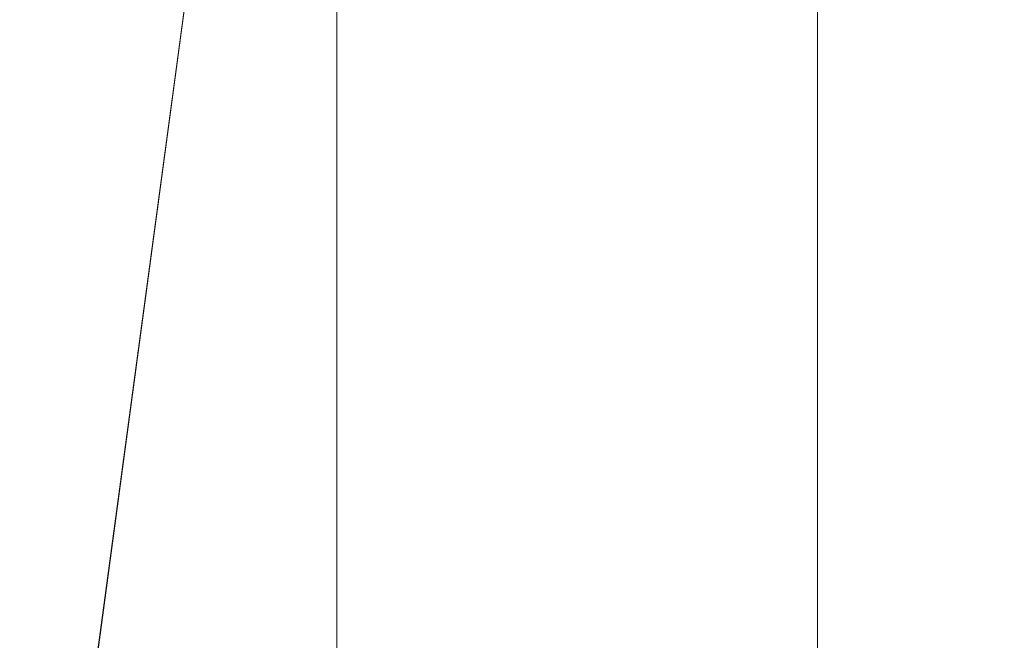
# Model space of a CAD drawing. Header units: metres. Extents: x 179483 to 180084, y 582739 to 582904.
# Tile 156 of 205: x 179823.75 to 179825.7, y 582802.14 to 582803.37. Entities that reach past the tile are written whole.
import ezdxf

# ---------------------------------------------------------------- set-up
doc = ezdxf.new("R2010")
doc.units = ezdxf.units.M
doc.layers.add('TA - NIET_INGEMETEN', color=4, linetype='CONTINUOUS', lineweight=18)
doc.layers.add('TA - VRIJGEGEVEN TOT 4M-MV', color=3, linetype='CONTINUOUS', lineweight=18)

msp = doc.modelspace()

# ---------------------------------------------------------------- hatches: boundary and pattern name
at = {"layer": 'TA - NIET_INGEMETEN'}
h = msp.add_hatch(dxfattribs=at)
h.set_pattern_fill('ANSI31', color=256, scale=0.3, angle=45, style=0)
h.paths.add_polyline_path([(179882.3123, 582795.4138), (179882.5369, 582797.0106), (179882.7901, 582797.1062), (179884.2959, 582797.1898), (179885.0591, 582802.8596), (179864.3201, 582805.5397), (179836.0251, 582808.6963), (179834.8466, 582808.8488), (179826.138, 582809.7322), (179824.8128, 582808.8327), (179823.7625, 582801.0486), (179823.7674, 582801.0482), (179825.4567, 582800.1715), (179829.1428, 582799.1786), (179845.6683, 582797.6631), (179845.9499, 582797.6305), (179846.4048, 582797.5955), (179876.5707, 582794.548), (179882.0279, 582794.4063)])

# ---------------------------------------------------------------- linework, layer by layer
at = {"layer": 'TA - NIET_INGEMETEN', "linetype": 'ByBlock'}
for points in [[(179882.7901, 582797.1062), (179882.7572, 582796.9896), (179882.5369, 582797.0106), (179882.3123, 582795.4138), (179882.0279, 582794.4063), (179876.5707, 582794.548), (179846.4048, 582797.5955), (179845.9499, 582797.6305), (179845.6683, 582797.6631), (179829.1428, 582799.1786), (179825.4567, 582800.1715), (179823.7674, 582801.0482), (179823.7625, 582801.0486), (179824.8128, 582808.8327), (179826.138, 582809.7322), (179834.8466, 582808.8488), (179836.0251, 582808.6963), (179864.3201, 582805.5397), (179885.0591, 582802.8596), (179884.2959, 582797.1898)], [(179882.7572, 582796.9896), (179882.7901, 582797.1062), (179884.2959, 582797.1898), (179885.0591, 582802.8596), (179864.3201, 582805.5397), (179836.0251, 582808.6963), (179834.8466, 582808.8488), (179826.138, 582809.7322), (179824.8128, 582808.8327), (179823.7625, 582801.0486), (179823.7674, 582801.0482), (179825.4567, 582800.1715), (179829.1428, 582799.1786), (179845.6683, 582797.6631), (179845.9499, 582797.6305), (179846.4048, 582797.5955), (179876.5707, 582794.548), (179882.0279, 582794.4063), (179882.3123, 582795.4138), (179882.5369, 582797.0106)]]:
    msp.add_lwpolyline(points, close=True, dxfattribs=at)
at = {"layer": 'TA - VRIJGEGEVEN TOT 4M-MV'}
msp.add_lwpolyline([(179812.144, 582802.1086), (179823.7625, 582801.0486), (179824.8128, 582808.8327), (179826.138, 582809.7322), (179834.8466, 582808.8488), (179814.2347, 582811.5173)], dxfattribs=at)

doc.saveas('drawing.dxf')
